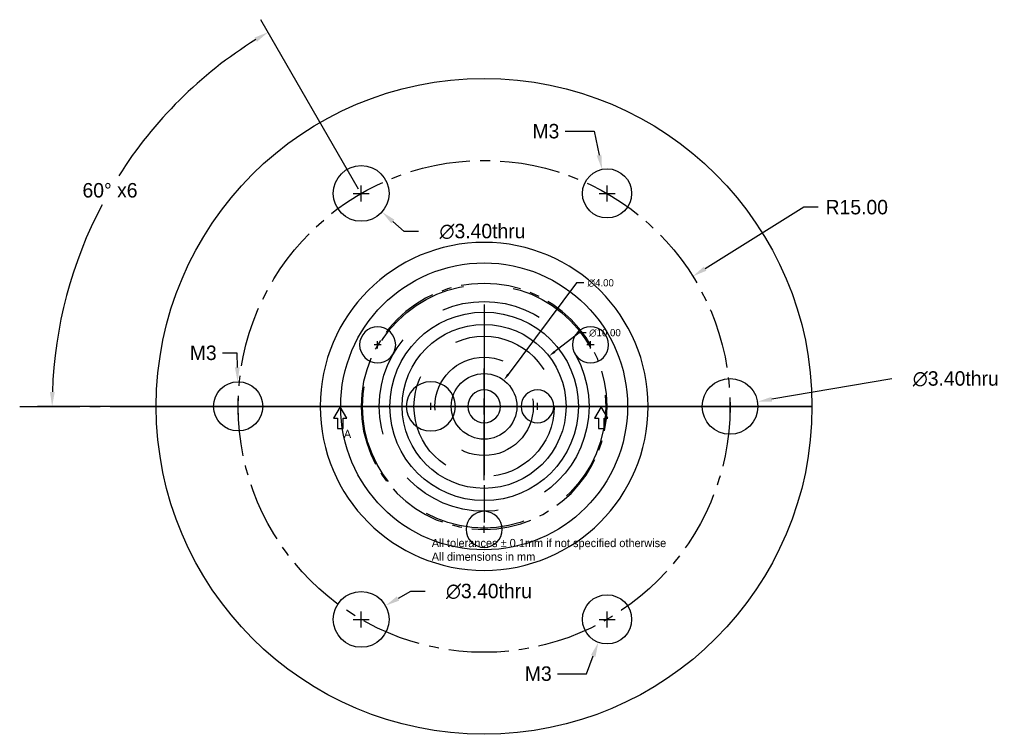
# Model space of a CAD drawing. Header units: inches. Extents: x 71.7 to 131.7, y -20 to 23.6.
import ezdxf

# ---------------------------------------------------------------- set-up
doc = ezdxf.new("R2010")
doc.units = ezdxf.units.IN
doc.header["$LTSCALE"] = 24.5
doc.header["$MEASUREMENT"] = 0
for name, pattern in [('CENTER2', [1.125, 0.75, -0.125, 0.125, -0.125]), ('HIDDEN', [0.375, 0.25, -0.125]), ('HIDDEN2', [0.1875, 0.125, -0.0625])]:
    doc.linetypes.add(name, pattern=pattern)
for name, color, linetype in [('core sect-HAT', 7, 'Continuous'), ('core sect-HID', 7, 'HIDDEN'), ('core sect-VIS', 7, 'Continuous'), ('core top-DIM', 6, 'Continuous'), ('core top-HID', 7, 'HIDDEN'), ('core top-SYM', 251, 'CENTER2'), ('core top-VIS', 7, 'Continuous'), ('ellectric coils', 54, 'Continuous'), ('x cover b-sym', 251, 'CENTER2'), ('x cover b-VIS', 7, 'Continuous'), ('x cover-HID', 7, 'HIDDEN2'), ('x cover-VIS', 7, 'Continuous'), ('x house f-HID', 7, 'HIDDEN'), ('x house f-VIS', 7, 'Continuous'), ('x house s-HAT', 7, 'Continuous'), ('x house s-HID', 7, 'HIDDEN'), ('x house s-SYM', 251, 'CENTER2'), ('x house s-VIS', 7, 'Continuous'), ('x house top-DIM', 6, 'Continuous'), ('x house top-HID', 7, 'HIDDEN'), ('x house top-SYM', 251, 'CENTER2'), ('x house top-VIS', 7, 'Continuous')]:
    doc.layers.add(name, color=color, linetype=linetype)
doc.dimstyles.get("Standard").update_dxf_attribs({"dimscale": 2.45, "dimtxt": 0.18, "dimasz": 0.18, "dimexe": 0.18, "dimexo": 0.0625, "dimgap": 0.09, "dimtad": 0, "dimtih": 1, "dimtoh": 1, "dimzin": 0, "dimdsep": 46, "dimtxsty": 'Standard', "dimcen": 0.1, "dimadec": 0, "dimazin": 0, "dimtfac": 1, "dimtofl": 0, "dimtmove": 0, "dimatfit": 3, "dimfxl": 0, "dimtolj": 1, "dimtzin": 0, "dimarcsym": 0})
doc.dimstyles.new('Standard 2', dxfattribs={"dimscale": 4.9, "dimtxt": 0.18, "dimasz": 0.18, "dimexe": 0.18, "dimexo": 0.0625, "dimgap": 0.09, "dimtad": 0, "dimtih": 1, "dimtoh": 1, "dimzin": 0, "dimdsep": 46, "dimtxsty": 'Standard', "dimcen": 0.1, "dimadec": 0, "dimazin": 0, "dimtfac": 1, "dimtofl": 0, "dimtmove": 0, "dimatfit": 3, "dimfxl": 0, "dimtolj": 1, "dimtzin": 0, "dimarcsym": 0})

# ---------------------------------------------------------------- blocks, each defined once
blk = doc.blocks.new('*D31')
at = {"layer": 'core top-DIM', "color": 0, "lineweight": -2}
for p, q in [((105.79, 4.483), (104.302, 3.331)), ((106.231, 4.483), (105.79, 4.483)), ((100, -0.245), (100, 0.245)), ((99.755, 0), (100.245, 0))]:
    blk.add_line(p, q, dxfattribs=at)
at = {"layer": 'core top-DIM', "color": 0}
blk.add_solid([(104.257, 3.389), (104.347, 3.273), (103.954, 3.061)], dxfattribs=at)
at = {"layer": 'Defpoints', "color": 0}
for p in [(103.954, 3.061), (96.046, -3.061)]:
    blk.add_point(p, dxfattribs=at)
at = {"layer": 'core top-DIM', "color": 0, "insert": (107.37, 4.483), "char_height": 0.441, "attachment_point": 5}
blk.add_mtext('\\A1;∅10.00', dxfattribs=at)
blk = doc.blocks.new('*D32')
at = {"layer": 'core top-DIM', "color": 0, "lineweight": -2}
for p, q in [((105.642, 7.526), (101.464, 1.953)), ((106.083, 7.526), (105.642, 7.526)), ((100, -0.245), (100, 0.245)), ((99.755, 0), (100.245, 0))]:
    blk.add_line(p, q, dxfattribs=at)
at = {"layer": 'core top-DIM', "color": 0}
blk.add_solid([(101.405, 1.997), (101.523, 1.909), (101.2, 1.6)], dxfattribs=at)
at = {"layer": 'Defpoints', "color": 0}
for p in [(101.2, 1.6), (98.8, -1.6)]:
    blk.add_point(p, dxfattribs=at)
at = {"layer": 'core top-DIM', "color": 0, "insert": (107.112, 7.526), "char_height": 0.441, "attachment_point": 5}
blk.add_mtext('\\A1;∅4.00', dxfattribs=at)
blk = doc.blocks.new('gefbwy')
at = {"color": 0, "linetype": 'ByBlock'}
blk.add_lwpolyline([(0, -2.2), (0.6, -2.2), (0.6, 0), (1.4, 0), (0, 2.4), (-1.4, 0), (-0.6, 0), (-0.6, -2.2)], close=True, dxfattribs=at)
blk = doc.blocks.new('*D69')
at = {"layer": 'Defpoints', "color": 0}
for p in [(112.731, 7.932), (100, 0)]:
    blk.add_point(p, dxfattribs=at)
at = {"layer": 'x house top-DIM', "color": 0, "lineweight": -2}
for p, q in [((119.498, 12.147), (113.48, 8.398)), ((120.38, 12.147), (119.498, 12.147)), ((100, -0.49), (100, 0.49)), ((99.51, 0), (100.49, 0))]:
    blk.add_line(p, q, dxfattribs=at)
at = {"layer": 'x house top-DIM', "color": 0}
blk.add_solid([(113.402, 8.523), (113.558, 8.273), (112.731, 7.932)], dxfattribs=at)
at = {"layer": 'x house top-DIM', "color": 0, "insert": (122.732, 12.147), "char_height": 0.882, "attachment_point": 5}
blk.add_mtext('\\A1;R15.00', dxfattribs=at)
blk = doc.blocks.new('*D70')
at = {"layer": 'Defpoints', "color": 0}
for p in [(79.814, 16.938), (92.5, 12.99), (85, 0), (100, 0)]:
    blk.add_point(p, dxfattribs=at)
at = {"layer": 'x house top-DIM', "color": 0, "lineweight": -2}
for p, q in [((92.347, 13.256), (86.384, 23.584)), ((84.694, 0), (72.767, 0))]:
    blk.add_line(p, q, dxfattribs=at)
for start, end in [(121.91787, 147.75968), (152.19082, 178.08213)]:
    blk.add_arc((100, 0), 26.351, start, end, dxfattribs=at)
at = {"layer": 'x house top-DIM', "color": 0}
for points in [[(85.993, 22.493), (86.144, 22.241), (86.825, 22.82)], [(73.811, 0.879), (73.517, 0.884), (73.649, 0)]]:
    blk.add_solid(points, dxfattribs=at)
at = {"layer": 'x house top-DIM', "color": 0, "insert": (77.18, 13.175), "char_height": 0.882, "attachment_point": 5}
blk.add_mtext('\\A1;60° x6', dxfattribs=at)
blk = doc.blocks.new('*D71')
at = {"layer": 'Defpoints', "color": 0}
for p in [(93.98, -12.155), (91.02, -13.826)]:
    blk.add_point(p, dxfattribs=at)
at = {"layer": 'x house top-DIM', "color": 0, "lineweight": -2}
for p, q in [((95.517, -11.288), (94.749, -11.721)), ((96.399, -11.288), (95.517, -11.288)), ((92.5, -13.48), (92.5, -12.5)), ((92.01, -12.99), (92.99, -12.99))]:
    blk.add_line(p, q, dxfattribs=at)
at = {"layer": 'x house top-DIM', "color": 0}
blk.add_solid([(94.676, -11.593), (94.821, -11.849), (93.98, -12.155)], dxfattribs=at)
at = {"layer": 'x house top-DIM', "color": 0, "insert": (100.294, -11.288), "char_height": 0.882, "attachment_point": 5}
blk.add_mtext('\\A1;∅3.40thru', dxfattribs=at)
blk = doc.blocks.new('*D72')
at = {"layer": 'Defpoints', "color": 0}
for p in [(116.676, 0.284), (113.324, -0.284)]:
    blk.add_point(p, dxfattribs=at)
at = {"layer": 'x house top-DIM', "color": 0, "lineweight": -2}
for p, q in [((124.874, 1.674), (117.546, 0.432)), ((114.51, 0), (115.49, 0)), ((115, -0.49), (115, 0.49))]:
    blk.add_line(p, q, dxfattribs=at)
at = {"layer": 'x house top-DIM', "color": 0}
blk.add_solid([(117.521, 0.577), (117.57, 0.287), (116.676, 0.284)], dxfattribs=at)
at = {"layer": 'x house top-DIM', "color": 0, "insert": (128.769, 1.674), "char_height": 0.882, "attachment_point": 5}
blk.add_mtext('\\A1;∅3.40thru', dxfattribs=at)
blk = doc.blocks.new('*D73')
at = {"layer": 'Defpoints', "color": 0}
for p in [(91.229, 14.119), (93.771, 11.862)]:
    blk.add_point(p, dxfattribs=at)
at = {"layer": 'x house top-DIM', "color": 0, "lineweight": -2}
for p, q in [((92.5, 12.5), (92.5, 13.48)), ((92.01, 12.99), (92.99, 12.99)), ((95.121, 10.664), (94.431, 11.276)), ((96.003, 10.664), (95.121, 10.664))]:
    blk.add_line(p, q, dxfattribs=at)
at = {"layer": 'x house top-DIM', "color": 0}
blk.add_solid([(94.529, 11.386), (94.334, 11.167), (93.771, 11.862)], dxfattribs=at)
at = {"layer": 'x house top-DIM', "color": 0, "insert": (99.899, 10.664), "char_height": 0.882, "attachment_point": 5}
blk.add_mtext('\\A1;∅3.40thru', dxfattribs=at)
blk = doc.blocks.new('*D74')
at = {"layer": 'Defpoints', "color": 0}
for p in [(84.965, 1.5), (85.035, -1.5)]:
    blk.add_point(p, dxfattribs=at)
at = {"layer": 'x house top-DIM', "color": 0, "lineweight": -2}
for p, q in [((84.041, 3.263), (84.923, 3.263)), ((84.923, 3.263), (84.944, 2.381)), ((84.51, 0), (85.49, 0)), ((85, -0.49), (85, 0.49))]:
    blk.add_line(p, q, dxfattribs=at)
at = {"layer": 'x house top-DIM', "color": 0}
blk.add_solid([(85.091, 2.385), (84.797, 2.378), (84.965, 1.5)], dxfattribs=at)
at = {"layer": 'x house top-DIM', "color": 0, "insert": (82.865, 3.263), "char_height": 0.882, "attachment_point": 5}
blk.add_mtext('\\A1;M3', dxfattribs=at)
blk = doc.blocks.new('*D75')
at = {"layer": 'Defpoints', "color": 0}
for p in [(108.031, -11.588), (106.969, -14.393)]:
    blk.add_point(p, dxfattribs=at)
at = {"layer": 'x house top-DIM', "color": 0, "lineweight": -2}
for p, q in [((107.5, -13.48), (107.5, -12.5)), ((107.01, -12.99), (107.99, -12.99)), ((106.244, -16.306), (106.656, -15.218)), ((104.48, -16.306), (106.244, -16.306))]:
    blk.add_line(p, q, dxfattribs=at)
at = {"layer": 'x house top-DIM', "color": 0}
blk.add_solid([(106.519, -15.166), (106.794, -15.27), (106.969, -14.393)], dxfattribs=at)
at = {"layer": 'x house top-DIM', "color": 0, "insert": (103.304, -16.306), "char_height": 0.882, "attachment_point": 5}
blk.add_mtext('\\A1;M3', dxfattribs=at)
blk = doc.blocks.new('*D76')
at = {"layer": 'Defpoints', "color": 0}
for p in [(107.193, 14.459), (107.807, 11.522)]:
    blk.add_point(p, dxfattribs=at)
at = {"layer": 'x house top-DIM', "color": 0, "lineweight": -2}
for p, q in [((104.943, 16.781), (106.707, 16.781)), ((106.707, 16.781), (107.012, 15.322)), ((107.5, 12.5), (107.5, 13.48)), ((107.01, 12.99), (107.99, 12.99))]:
    blk.add_line(p, q, dxfattribs=at)
at = {"layer": 'x house top-DIM', "color": 0}
blk.add_solid([(107.156, 15.352), (106.868, 15.292), (107.193, 14.459)], dxfattribs=at)
at = {"layer": 'x house top-DIM', "color": 0, "insert": (103.767, 16.781), "char_height": 0.882, "attachment_point": 5}
blk.add_mtext('\\A1;M3', dxfattribs=at)

msp = doc.modelspace()

# ---------------------------------------------------------------- hatches: boundary and pattern name
at = {"layer": 'core sect-HAT', "extrusion": (0, -1, 0)}
h = msp.add_hatch(dxfattribs=at)
h.set_pattern_fill('ANSI31', color=256, scale=2.45, angle=15, style=0)
h.set_pattern_definition([(60, (91.2715, 0), (-0.2652203, 0.153125), [])])
h.paths.add_polyline_path([(102, 98), (103, 97), (103, 80), (105, 80), (105, 97.278), (104.278, 98), (105, 98.723), (105, 100), (102, 100)])
h.paths.add_polyline_path([(97, 97), (98, 98), (98, 100), (95, 100), (95, 98.723), (95.722, 98), (95, 97.278), (95, 80), (97, 80)])
at = {"layer": 'x house s-HAT', "extrusion": (-6.14643e-17, -1, -6.72082e-31)}
h = msp.add_hatch(dxfattribs=at)
h.set_pattern_fill('ANSI31', color=256, scale=4, style=0)
h.paths.add_polyline_path([(83.5, 52), (83.5, 60), (80, 60), (80, 52)])
h.paths.add_polyline_path([(106.399, 97.69), (105.75, 97.041), (105.75, 52), (113.3, 52), (113.3, 60), (108.75, 60), (108.75, 93.671), (107.421, 95), (108.75, 96.329), (108.75, 100), (105.75, 100), (105.75, 98.339)])
h.paths.add_polyline_path([(116.7, 60), (116.7, 52), (120, 52), (120, 60)])
h.paths.add_polyline_path([(94.25, 97.041), (93.601, 97.69), (94.25, 98.339), (94.25, 100), (91.25, 100), (91.25, 96.329), (92.579, 95), (91.25, 93.671), (91.25, 60), (86.5, 60), (86.5, 52), (94.25, 52)])

# ---------------------------------------------------------------- linework, layer by layer
at = {"layer": 'core sect-HID'}
for p, q in [((95, 0, 97.278), (105, 0, 97.278)), ((105, 0, 98.723), (95, 0, 98.723)), ((104.278, 0, 98), (95.722, 0, 98))]:
    msp.add_line(p, q, dxfattribs=at)
at = {"layer": 'core sect-VIS'}
for p, q in [((98, 0, 100), (95, 0, 100)), ((95, 0, 100), (95, 0, 98.723)), ((95, 0, 98.723), (95.722, 0, 98)), ((95.722, 0, 98), (95, 0, 97.278)), ((95, 0, 97.278), (95, 0, 80)), ((95, 0, 80), (97, 0, 80)), ((97, 0, 97), (98, 0, 98)), ((97, 0, 80), (97, 0, 97)), ((103, 0, 80), (97, 0, 80)), ((103, 0, 97), (97, 0, 97)), ((98, 0, 98), (98, 0, 100)), ((102, 0, 98), (98, 0, 98)), ((102, 0, 100), (98, 0, 100)), ((102, 0, 98), (103, 0, 97)), ((105, 0, 100), (102, 0, 100)), ((102, 0, 100), (102, 0, 98)), ((103, 0, 97), (103, 0, 80)), ((103, 0, 80), (105, 0, 80)), ((105, 0, 97.278), (104.278, 0, 98)), ((104.278, 0, 98), (105, 0, 98.723)), ((105, 0, 80), (105, 0, 97.278)), ((105, 0, 98.723), (105, 0, 100))]:
    msp.add_line(p, q, dxfattribs=at)
at = {"layer": 'core top-HID'}
for radius in [4.278, 3]:
    msp.add_circle((100, 0), radius, dxfattribs=at)
at = {"layer": 'core top-SYM', "ltscale": 0.2}
for p, q in [((100, 6.219), (100, -7.091)), ((89.93, 0), (109.007, 0))]:
    msp.add_line(p, q, dxfattribs=at)
at = {"layer": 'core top-VIS'}
for radius in [5, 2]:
    msp.add_circle((100, 0), radius, dxfattribs=at)
at = {"layer": 'ellectric coils', "extrusion": (0, -1, -1.22461e-16)}
for p, q in [((105.12, 0, 59.797), (102.26, 0, 56.207)), ((102.333, 0, 82.22), (102.92, 0, 80.021)), ((102.553, 0, 77.53), (102.993, 0, 80.021)), ((102.993, 0, 80.021), (105.12, 0, 80.021)), ((105.12, 0, 80.021), (105.12, 0, 59.797))]:
    msp.add_line(p, q, dxfattribs=at)
at = {"layer": 'x cover b-sym', "extrusion": (0, 0, -1)}
for p, q in [((93.725, 3.75, 50), (93.284, 3.75, 50)), ((93.505, 3.53, 50), (93.505, 3.971, 50)), ((106.716, 3.75, 50), (106.275, 3.75, 50)), ((106.495, 3.53, 50), (106.495, 3.971, 50)), ((96.971, 0, 50), (96.529, 0, 50)), ((96.75, -0.22, 50), (96.75, 0.221, 50)), ((100.221, 0, 50), (99.779, 0, 50)), ((100, -0.22, 50), (100, 0.221, 50)), ((103.471, 0, 50), (103.029, 0, 50)), ((103.25, -0.22, 50), (103.25, 0.221, 50)), ((100.221, -7.5, 50), (99.779, -7.5, 50)), ((100, -7.72, 50), (100, -7.279, 50))]:
    msp.add_line(p, q, dxfattribs=at)
at = {"layer": 'x cover b-sym', "ltscale": 0.2, "extrusion": (0, 0, -1)}
for p, q in [((100, -4.508), (100, 2.302)), ((105.737, 0, 50), (94.111, 0, 50))]:
    msp.add_line(p, q, dxfattribs=at)
msp.add_circle((-100, 0, -45), 7.5, dxfattribs=at)
at = {"layer": 'x cover b-VIS', "extrusion": (0, 0, -1)}
for centre, radius in [((-100, 0), 10), ((-93.505, 3.75), 1.1), ((-106.495, 3.75), 1.1), ((-96.75, 0), 1.5), ((-100, 0), 1), ((-103.25, 0), 1), ((-100, -7.5), 1.1)]:
    msp.add_circle(centre, radius, dxfattribs=at)
at = {"layer": 'x cover-HID'}
for p, q in [((92.405, 0, 45), (92.405, 0, 50)), ((94.605, 0, 45), (94.605, 0, 50)), ((95.25, 0, 50), (95.25, 0, 45)), ((98.25, 0, 50), (98.25, 0, 45)), ((98.9, 0, 45), (98.9, 0, 50)), ((99, 0, 50), (99, 0, 45)), ((101, 0, 50), (101, 0, 45)), ((101.1, 0, 45), (101.1, 0, 50)), ((102.25, 0, 50), (102.25, 0, 45)), ((104.25, 0, 50), (104.25, 0, 45)), ((105.395, 0, 45), (105.395, 0, 50)), ((107.595, 0, 45), (107.595, 0, 50))]:
    msp.add_line(p, q, dxfattribs=at)
at = {"layer": 'x cover-VIS'}
for p, q in [((90, 0, 45), (110, 0, 45)), ((110, 0, 50), (90, 0, 50)), ((90, 0, 50), (90, 0, 45)), ((110, 0, 50), (110, 0, 45))]:
    msp.add_line(p, q, dxfattribs=at)
at = {"layer": 'x house f-HID'}
for p, q in [((83.5, 0, 60), (83.5, 0, 52)), ((86.5, 0, 60), (86.5, 0, 52)), ((90.8, 0, 52), (90.8, 0, 60)), ((93.601, 0, 97.69), (106.399, 0, 97.69)), ((94.25, 0, 97.041), (93.601, 0, 97.69)), ((94.25, 0, 98.339), (93.601, 0, 97.69)), ((94.2, 0, 52), (94.2, 0, 60)), ((94.25, 0, 97.041), (105.75, 0, 97.041)), ((105.75, 0, 98.339), (94.25, 0, 98.339)), ((94.25, 0, 98.339), (94.25, 0, 100)), ((94.25, 0, 52), (94.25, 0, 97.041)), ((105.75, 0, 97.041), (106.399, 0, 97.69)), ((105.75, 0, 98.339), (106.399, 0, 97.69)), ((105.75, 0, 98.339), (105.75, 0, 100)), ((105.75, 0, 52), (105.75, 0, 97.041)), ((106, 0, 60), (106, 0, 52)), ((109, 0, 60), (109, 0, 52)), ((113.3, 0, 52), (113.3, 0, 60)), ((116.7, 0, 52), (116.7, 0, 60))]:
    msp.add_line(p, q, dxfattribs=at)
at = {"layer": 'x house f-VIS'}
for p, q in [((80, 0, 52), (120, 0, 52)), ((80, 0, 60), (120, 0, 60)), ((80, 0, 52), (80, 0, 60)), ((91.25, 0, 96.329), (108.75, 0, 96.329)), ((108.75, 0, 93.671), (91.25, 0, 93.671)), ((91.25, 0, 100), (108.75, 0, 100)), ((92.579, 0, 95), (91.25, 0, 96.329)), ((92.579, 0, 95), (91.25, 0, 93.671)), ((91.25, 0, 96.329), (91.25, 0, 100)), ((91.25, 0, 60), (91.25, 0, 93.671)), ((92.579, 0, 95), (107.421, 0, 95)), ((107.421, 0, 95), (108.75, 0, 96.329)), ((107.421, 0, 95), (108.75, 0, 93.671)), ((108.75, 0, 96.329), (108.75, 0, 100)), ((108.75, 0, 60), (108.75, 0, 93.671)), ((120, 0, 52), (120, 0, 60))]:
    msp.add_line(p, q, dxfattribs=at)
at = {"layer": 'x house s-HID'}
for p, q in [((90.8, 0, 52), (90.8, 0, 60)), ((108.75, 0, 60), (91.25, 0, 60)), ((91.25, 0, 93.671), (108.75, 0, 93.671)), ((108.75, 0, 96.329), (91.25, 0, 96.329)), ((107.421, 0, 95), (92.579, 0, 95)), ((94.2, 0, 52), (94.2, 0, 60)), ((106, 0, 60), (106, 0, 52)), ((109, 0, 60), (109, 0, 52))]:
    msp.add_line(p, q, dxfattribs=at)
at = {"layer": 'x house s-SYM', "ltscale": 0.2, "extrusion": (0, -1, 0)}
for p, q in [((85, 0, 61.984), (85, 0, 49.359)), ((115, 0, 61.761), (115, 0, 49.18))]:
    msp.add_line(p, q, dxfattribs=at)
at = {"layer": 'x house s-VIS'}
for p, q in [((83.5, 0, 60), (80, 0, 60)), ((80, 0, 60), (80, 0, 52)), ((80, 0, 52), (83.5, 0, 52)), ((83.5, 0, 52), (83.5, 0, 60)), ((83.5, 0, 60), (86.5, 0, 60)), ((86.5, 0, 52), (83.5, 0, 52)), ((91.25, 0, 60), (86.5, 0, 60)), ((86.5, 0, 60), (86.5, 0, 52)), ((86.5, 0, 52), (94.25, 0, 52)), ((94.25, 0, 100), (91.25, 0, 100)), ((91.25, 0, 100), (91.25, 0, 96.329)), ((91.25, 0, 96.329), (92.579, 0, 95)), ((92.579, 0, 95), (91.25, 0, 93.671)), ((91.25, 0, 93.671), (91.25, 0, 60)), ((94.25, 0, 97.041), (93.601, 0, 97.69)), ((93.601, 0, 97.69), (94.25, 0, 98.339)), ((106.399, 0, 97.69), (93.601, 0, 97.69)), ((94.25, 0, 98.339), (94.25, 0, 100)), ((94.25, 0, 52), (94.25, 0, 97.041)), ((105.75, 0, 97.041), (94.25, 0, 97.041)), ((105.75, 0, 52), (94.25, 0, 52)), ((94.25, 0, 98.339), (105.75, 0, 98.339)), ((105.75, 0, 100), (94.25, 0, 100)), ((106.399, 0, 97.69), (105.75, 0, 97.041)), ((105.75, 0, 97.041), (105.75, 0, 52)), ((105.75, 0, 52), (113.3, 0, 52)), ((108.75, 0, 100), (105.75, 0, 100)), ((105.75, 0, 100), (105.75, 0, 98.339)), ((105.75, 0, 98.339), (106.399, 0, 97.69)), ((108.75, 0, 93.671), (107.421, 0, 95)), ((107.421, 0, 95), (108.75, 0, 96.329)), ((113.3, 0, 60), (108.75, 0, 60)), ((108.75, 0, 60), (108.75, 0, 93.671)), ((108.75, 0, 96.329), (108.75, 0, 100)), ((113.3, 0, 52), (113.3, 0, 60)), ((113.3, 0, 60), (116.7, 0, 60)), ((116.7, 0, 52), (113.3, 0, 52)), ((116.7, 0, 60), (116.7, 0, 52)), ((116.7, 0, 52), (120, 0, 52)), ((120, 0, 60), (116.7, 0, 60)), ((120, 0, 52), (120, 0, 60))]:
    msp.add_line(p, q, dxfattribs=at)
at = {"layer": 'x house top-DIM'}
for p, q in [((99.51, 0), (100.49, 0)), ((100, -0.49), (100, 0.49))]:
    msp.add_line(p, q, dxfattribs=at)
at = {"layer": 'x house top-HID'}
for radius in [7.421, 6.399]:
    msp.add_circle((100, 0), radius, dxfattribs=at)
at = {"layer": 'x house top-SYM', "ltscale": 0.2}
for p, q in [((100, 3.991), (100, -3.887)), ((71.671, 0), (103.092, 0))]:
    msp.add_line(p, q, dxfattribs=at)
msp.add_circle((100, 0), 15, dxfattribs=at)
at = {"layer": 'x house top-VIS'}
for centre, radius in [((100, 0), 20), ((92.5, 12.99), 1.7), ((107.5, 12.99), 1.5), ((100, 0), 8.75), ((100, 0), 5.75), ((85, 0), 1.5), ((115, 0), 1.7), ((92.5, -12.99), 1.7), ((107.5, -12.99), 1.5)]:
    msp.add_circle(centre, radius, dxfattribs=at)

# ---------------------------------------------------------------- block references
at = {"layer": 'core top-VIS', "xscale": 0.2881470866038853, "yscale": 0.2874286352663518, "zscale": 0.2881470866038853}
for p in [(91.224, -0.722), (107.14, -0.726)]:
    msp.add_blockref('gefbwy', p, dxfattribs=at)

# ---------------------------------------------------------------- texts
at = {"layer": 'core top-VIS', "char_height": 0.5, "attachment_point": 1}
for s, insert, width in [('A', (91.445, -1.43), 0.9125), ('All tolerances ± 0.1mm if not specified otherwise\\PAll dimensions in mm', (96.805, -8.083), 24.38105)]:
    msp.add_mtext(s, dxfattribs=dict(at, insert=insert, width=width))

# ---------------------------------------------------------------- dimensions: what is measured, and where the dimension line sits
at = {"layer": 'core top-DIM'}
for p1, p2, picture, middle in [((98.8, -1.6), (101.2, 1.6), '*D32', (107.112, 7.526)), ((96.046, -3.061), (103.954, 3.061), '*D31', (107.37, 4.483))]:
    dim = msp.add_diameter_dim_2p(p1=p1, p2=p2, dimstyle='Standard', dxfattribs=at)
    dim.commit()
    dim.dimension.update_dxf_attribs({"geometry": picture, "text_midpoint": middle, "dimtype": 163})
at = {"layer": 'x house top-DIM'}
dim = msp.add_angular_dim_3p(base=(79.814, 16.938), center=(100, 0), p1=(85, 0), p2=(92.5, 12.99), text='<> x6', dimstyle='Standard 2', dxfattribs=at)
dim.commit()
dim.dimension.update_dxf_attribs({"geometry": '*D70', "text_midpoint": (77.18, 13.175)})
for p1, p2, text, picture, middle in [((107.807, 11.522), (107.193, 14.459), 'M3', '*D76', (103.767, 16.781)), ((91.229, 14.119), (93.771, 11.862), '<>thru', '*D73', (99.899, 10.664)), ((113.324, -0.284), (116.676, 0.284), '<>thru', '*D72', (124.874, 1.674)), ((108.031, -11.588), (106.969, -14.393), 'M3', '*D75', (103.304, -16.306))]:
    dim = msp.add_diameter_dim_2p(p1=p1, p2=p2, text=text, dimstyle='Standard 2', dxfattribs=at)
    dim.commit()
    dim.dimension.update_dxf_attribs({"geometry": picture, "text_midpoint": middle, "dimtype": 163})
dim = msp.add_radius_dim(center=(100, 0), mpoint=(112.731, 7.932), dimstyle='Standard 2', dxfattribs=at)
dim.commit()
dim.dimension.update_dxf_attribs({"geometry": '*D69', "text_midpoint": (122.732, 12.147), "dimtype": 164})
for p1, p2, text, picture, middle in [((85.035, -1.5), (84.965, 1.5), 'M3', '*D74', (82.865, 3.263)), ((91.02, -13.826), (93.98, -12.155), '<>thru', '*D71', (100.294, -11.288))]:
    dim = msp.add_diameter_dim_2p(p1=p1, p2=p2, text=text, dimstyle='Standard 2', dxfattribs=at)
    dim.commit()
    dim.dimension.update_dxf_attribs({"geometry": picture, "text_midpoint": middle})

doc.saveas('drawing.dxf')
